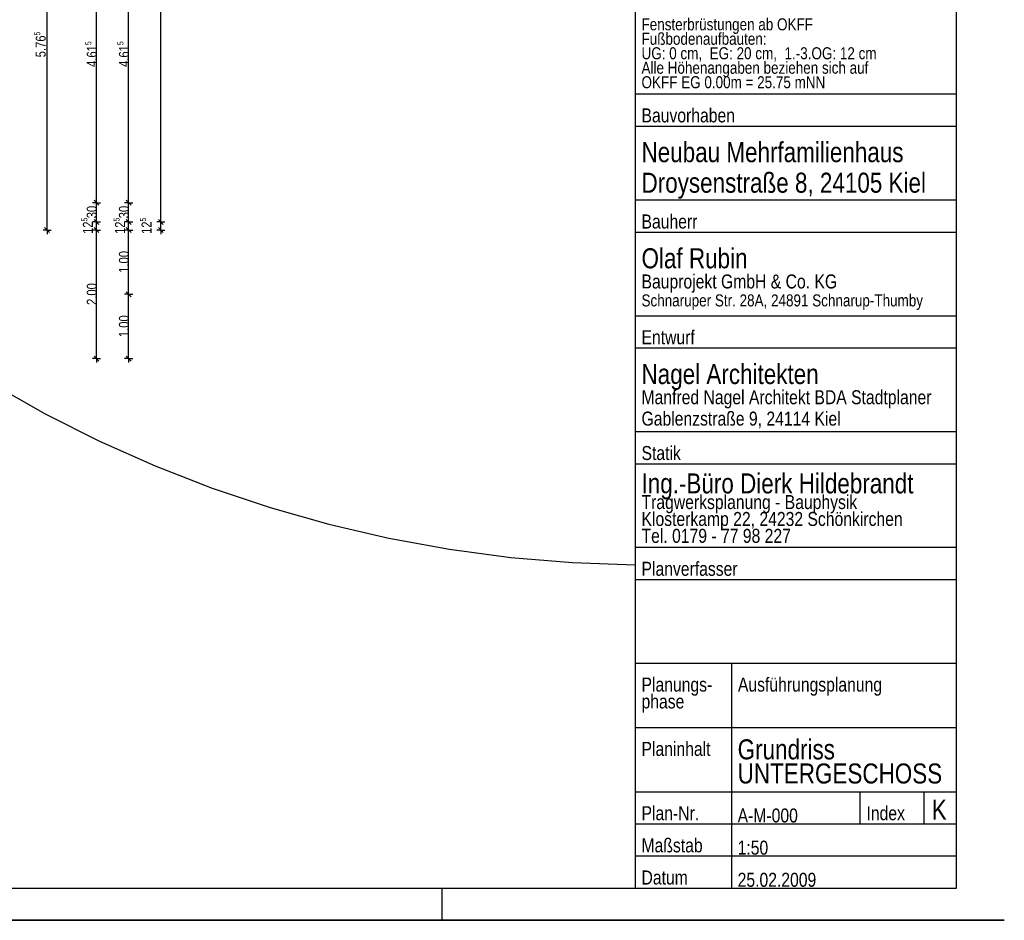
# Model space of a CAD drawing. Extents: x 5 to 835, y 17 to 857.
# Tile 4 of 14: x 529 to 835, y 17 to 297. Entities that reach past the tile are written whole.
import ezdxf
from ezdxf.enums import TextEntityAlignment as Align

# ---------------------------------------------------------------- set-up
doc = ezdxf.new("R2010")
doc.units = 0
doc.linetypes.add('CONTINOUS', pattern=[0])
for name, color, linetype in [('Allgemein', 7, 'CONTINOUS'), ('Beschriften', 7, 'CONTINOUS'), ('Raum', 7, 'CONTINOUS'), ('TEXTS_ACI250', 7, 'CONTINOUS'), ('Tür-Griff', 7, 'CONTINOUS'), ('WandBetontr', 7, 'CONTINOUS')]:
    doc.layers.add(name, color=color, linetype=linetype)

msp = doc.modelspace()

# ---------------------------------------------------------------- linework, layer by layer
at = {"layer": 'Beschriften', "color": 7, "linetype": 'CONTINOUS'}
msp.add_line((834.9, 17.1), (5.1, 17.1), dxfattribs=at)
at = {"layer": 'Raum', "color": 7, "linetype": 'CONTINOUS'}
msp.add_line((834.9, 17.1), (5.1, 17.1), dxfattribs=at)
at = {"layer": 'Tür-Griff', "color": 7, "linetype": 'CONTINOUS'}
for p, q in [((720.01282, 847.09998), (720.01282, 27.1)), ((820.01279, 27.1), (820.01279, 847.09998)), ((720.01282, 274.10001), (820.01279, 274.10001)), ((720.01282, 264.1), (820.01279, 264.1)), ((720.01282, 241.1), (820.01279, 241.1)), ((720.01282, 231.10001), (820.01279, 231.10001)), ((720.01282, 205.1), (820.01279, 205.1)), ((720.01282, 195.1), (820.01279, 195.1)), ((720.01282, 169.1), (820.01279, 169.1)), ((720.01282, 159.1), (820.01279, 159.1)), ((720.01282, 133.1), (820.01279, 133.1)), ((720.01282, 123.1), (820.01279, 123.1)), ((720.01282, 97.1), (820.01279, 97.1)), ((750.01285, 97.1), (750.01285, 27.1)), ((720.01282, 77.1), (820.01279, 77.1)), ((720.01282, 57.10001), (820.01279, 57.10001)), ((790.01282, 47.1), (790.01282, 57.10001)), ((810.0128, 47.1), (810.0128, 57.10001)), ((720.01282, 47.1), (820.01279, 47.1)), ((720.01282, 37.1), (820.01279, 37.1)), ((30.01281, 27.1), (820.01279, 27.1)), ((660.01282, 17.1), (660.01282, 27.1)), ((5.1, 17.1), (834.9, 17.1))]:
    msp.add_line(p, q, dxfattribs=at)
at = {"layer": 'Tür-Griff'}
for p, q in [((537.032, 231.76214), (537.032, 347.06212)), ((537.032, 231.76214), (535.78204, 231.76214)), ((537.782, 231.01212), (536.28201, 232.51213)), ((537.032, 231.76214), (537.032, 230.51212)), ((537.032, 231.76214), (538.28201, 231.76214)), ((834.9, 17.1), (5.1, 17.1)), ((834.9, 17.1), (5.1, 17.1)), ((834.9, 17.1), (5.1, 17.1)), ((834.9, 17.1), (5.1, 17.1))]:
    msp.add_line(p, q, dxfattribs=at)
msp.add_lwpolyline([(395.12612, 300.82087), (406.53389, 285.07682), (418.62455, 269.98583), (431.36912, 255.56334), (444.73865, 241.82478), (458.70418, 228.78559), (473.23675, 216.46123), (488.30739, 204.86711), (503.88714, 194.0187), (519.94704, 183.93141), (536.45813, 174.6207), (553.39145, 166.10201), (570.71803, 158.39076), (588.40892, 151.50241), (606.43515, 145.45239), (624.76775, 140.25615), (643.37778, 135.92911), (662.23626, 132.48673), (681.31424, 129.94444), (700.58275, 128.31768), (720.01284, 127.62188)], dxfattribs=at)
at = {"layer": 'WandBetontr', "color": 7, "linetype": 'CONTINOUS'}
for p, q in [((572.43204, 234.26213), (572.43204, 672.26212)), ((552.43205, 240.26213), (552.43205, 332.56212)), ((562.43205, 240.26213), (562.43205, 332.56212)), ((552.43205, 240.26213), (551.18204, 240.26213)), ((553.18205, 239.51214), (551.68205, 241.01213)), ((552.43205, 240.26213), (553.68202, 240.26213)), ((552.43205, 234.26213), (552.43205, 240.26213)), ((562.43205, 240.26213), (561.18204, 240.26213)), ((563.18205, 239.51214), (561.68205, 241.01213)), ((562.43205, 240.26213), (563.68205, 240.26213)), ((562.43205, 234.26213), (562.43205, 240.26213)), ((552.43205, 234.26213), (551.18204, 234.26213)), ((553.18205, 233.51214), (551.68205, 235.01213)), ((552.43205, 234.26213), (553.68202, 234.26213)), ((552.43205, 231.76214), (552.43205, 234.26213)), ((562.43205, 234.26213), (561.18204, 234.26213)), ((563.18205, 233.51214), (561.68205, 235.01213)), ((562.43205, 234.26213), (563.68205, 234.26213)), ((562.43205, 231.76214), (562.43205, 234.26213)), ((572.43204, 234.26213), (571.18203, 234.26213)), ((573.18204, 233.51214), (571.68204, 235.01213)), ((572.43204, 234.26213), (573.68205, 234.26213)), ((572.43204, 231.76214), (572.43204, 234.26213)), ((552.43205, 231.76214), (551.18204, 231.76214)), ((553.18205, 231.01212), (551.68206, 232.51213)), ((552.43205, 231.76214), (553.68202, 231.76214)), ((552.43205, 191.76212), (552.43205, 231.76213)), ((562.43205, 231.76213), (561.18204, 231.76213)), ((563.18205, 231.01212), (561.68205, 232.51213)), ((562.43205, 211.76213), (562.43205, 231.76214)), ((562.43205, 231.76213), (563.68205, 231.76213)), ((572.43204, 231.76214), (571.18203, 231.76214)), ((573.18204, 231.01212), (571.68204, 232.51213)), ((572.43204, 231.76214), (572.43204, 230.51212)), ((572.43204, 231.76214), (573.68205, 231.76214)), ((562.43204, 211.76213), (561.18204, 211.76213)), ((563.18204, 211.01213), (561.68205, 212.51213)), ((562.43204, 211.76213), (563.68205, 211.76213)), ((562.43205, 191.76212), (562.43205, 211.76213)), ((552.43205, 191.76212), (551.18204, 191.76212)), ((553.18205, 191.01212), (551.68206, 192.51213)), ((552.43205, 191.76212), (552.43205, 190.51212)), ((552.43205, 191.76212), (553.68202, 191.76212)), ((562.43204, 191.76212), (561.18204, 191.76212)), ((563.18204, 191.01212), (561.68205, 192.51213)), ((562.43204, 191.76212), (562.43204, 190.51212)), ((562.43204, 191.76212), (563.68205, 191.76212))]:
    msp.add_line(p, q, dxfattribs=at)

# ---------------------------------------------------------------- texts
at = {"layer": 'Allgemein', "color": 250, "linetype": 'CONTINOUS'}
for s, height, p, p2 in [('Fensterbrüstungen ab OKFF', 3.7374, (722.01278, 293.85443), (775.35578, 293.85443)), ('Fußbodenaufbauten:', 3.7374, (722.01278, 289.35443), (760.92199, 289.35443)), ('UG: 0 cm,', 3.7374, (722.01278, 284.85443), (740.87645, 284.85443)), ('EG: 20 cm,', 3.7374, (743.20665, 284.85443), (764.17001, 284.85443)), ('1.\xad3.OG: 12 cm', 3.7374, (766.5002, 284.85443), (795.14986, 284.85443)), ('Alle Höhenangaben beziehen sich auf', 3.7374, (722.01278, 280.35443), (792.60173, 280.35443)), ('OKFF EG 0.00m = 25.75 mNN', 3.7374, (722.01278, 275.85444), (779.19473, 275.85444)), ('Bauvorhaben', 4.36031, (722.01278, 265.23017), (751.0955, 265.23017)), ('Neubau Mehrfamilienhaus', 6.22901, (722.01278, 252.85739), (803.53467, 252.85739)), ('Droysenstraße 8, 24105 Kiel', 6.22901, (722.01278, 243.35738), (810.52665, 243.35738)), ('Bauherr', 4.36031, (722.01278, 232.23018), (739.40472, 232.23018)), ('Olaf Rubin', 6.22901, (722.01278, 219.85741), (755.0099, 219.85741)), ('Bauprojekt GmbH & Co. KG', 4.36031, (722.01278, 213.58018), (782.88212, 213.58018)), ('Schnaruper Str. 28A, 24891 Schnarup\xadThumby', 3.7374, (722.01278, 208.00442), (809.60041, 208.00442)), ('Entwurf', 4.36031, (722.01278, 196.23018), (738.58817, 196.23018)), ('Nagel Architekten', 6.22901, (722.01278, 183.85741), (777.13837, 183.85741)), ('Manfred Nagel Architekt BDA Stadtplaner', 4.36031, (722.01278, 177.58018), (812.23377, 177.58018)), ('Gablenzstraße 9, 24114 Kiel', 4.36031, (722.01278, 170.93017), (783.97737, 170.93017)), ('Statik', 4.36031, (722.01278, 160.23015), (734.24141, 160.23015)), ('Ing.\xadBüro Dierk Hildebrandt', 6.22901, (722.01278, 149.8574), (806.63601, 149.8574)), ('Tragwerksplanung \xad Bauphysik', 4.36031, (722.01278, 144.98018), (789.13089, 144.98018)), ('Klosterkamp 22, 24232 Schönkirchen', 4.36031, (722.01278, 139.73018), (803.27132, 139.73018)), ('Tel. 0179 \xad 77 98 227', 4.36031, (722.01278, 134.48018), (768.49233, 134.48018)), ('Planverfasser', 4.36031, (722.01278, 124.23015), (751.90227, 124.23015)), ('Planungs\xad', 4.36031, (722.01278, 88.23018), (744.02529, 88.23018)), ('Ausführungsplanung', 4.36031, (752.01277, 88.23018), (796.85923, 88.23018)), ('phase', 4.36031, (722.01278, 82.98018), (735.33176, 82.98018)), ('Planinhalt', 4.36031, (722.01278, 68.23018), (743.48256, 68.23018)), ('Plan\xadNr.', 4.36031, (722.01278, 48.23019), (739.94256, 48.23019)), ('Index', 4.36031, (792.01281, 48.23019), (803.97252, 48.23019)), ('Maßstab', 4.36031, (722.01278, 38.23019), (741.03292, 38.23019)), ('Datum', 4.36031, (722.01278, 28.23014), (736.41234, 28.23014))]:
    msp.add_text(s, height=height, dxfattribs=at).set_placement(p, p2, align=Align.ALIGNED)
at = {"layer": 'Beschriften', "color": 250, "linetype": 'CONTINOUS'}
for s, height, p, p2 in [('Grundriss', 6.22901, (751.9218, 67.14073), (782.19478, 67.14073)), ('UNTERGESCHOSS', 6.22901, (751.9218, 59.64073), (815.56909, 59.64073)), ('K', 6.22901, (812.33431, 48.36576), (816.9933, 48.36576)), ('A\xadM\xad000', 4.36031, (751.9218, 47.51351), (770.66813, 47.51351)), ('1:50', 4.36031, (751.9218, 37.51351), (761.43676, 37.51351)), ('25.02.2009', 4.36031, (751.9218, 27.51352), (776.38884, 27.51352))]:
    msp.add_text(s, height=height, dxfattribs=at).set_placement(p, p2, align=Align.ALIGNED)
at = {"layer": 'TEXTS_ACI250'}
for s, height, p, p2 in [('5', 1.8687, (534.9038, 292.27008), (534.9038, 293.43518)), ('5.76', 3.1145, (536.61072, 285.47265), (536.61072, 292.26905))]:
    msp.add_text(s, height=height, rotation=90, dxfattribs=at).set_placement(p, p2, align=Align.ALIGNED)
at = {"layer": 'WandBetontr', "color": 250, "linetype": 'CONTINOUS'}
for s, height, p, p2 in [('5', 1.8687, (550.80383, 289.27007), (550.80383, 290.43517)), ('4.61', 3.1145, (552.51074, 282.47266), (552.51074, 289.26906)), ('5', 1.8687, (560.80382, 289.27007), (560.80382, 290.43517)), ('4.61', 3.1145, (562.51073, 282.47266), (562.51073, 289.26906)), ('30', 3.1145, (552.50902, 235.40333), (552.50902, 239.28699)), ('30', 3.1145, (562.50901, 235.40333), (562.50901, 239.28699)), ('5', 1.8687, (549.59649, 234.41373), (549.59649, 235.57882)), ('12', 3.1145, (551.30332, 230.529), (551.30332, 234.41265)), ('5', 1.8687, (559.59648, 234.41373), (559.59648, 235.57882)), ('12', 3.1145, (561.30331, 230.529), (561.30331, 234.41265)), ('5', 1.8687, (567.8465, 234.41373), (567.8465, 235.57882)), ('12', 3.1145, (569.55332, 230.529), (569.55332, 234.41265)), ('1.00', 3.1145, (562.51073, 218.44698), (562.51073, 225.24338)), ('2.00', 3.1145, (552.51074, 208.44699), (552.51074, 215.24339)), ('1.00', 3.1145, (562.51073, 198.447), (562.51073, 205.24339))]:
    msp.add_text(s, height=height, rotation=90, dxfattribs=at).set_placement(p, p2, align=Align.ALIGNED)

doc.saveas('drawing.dxf')
